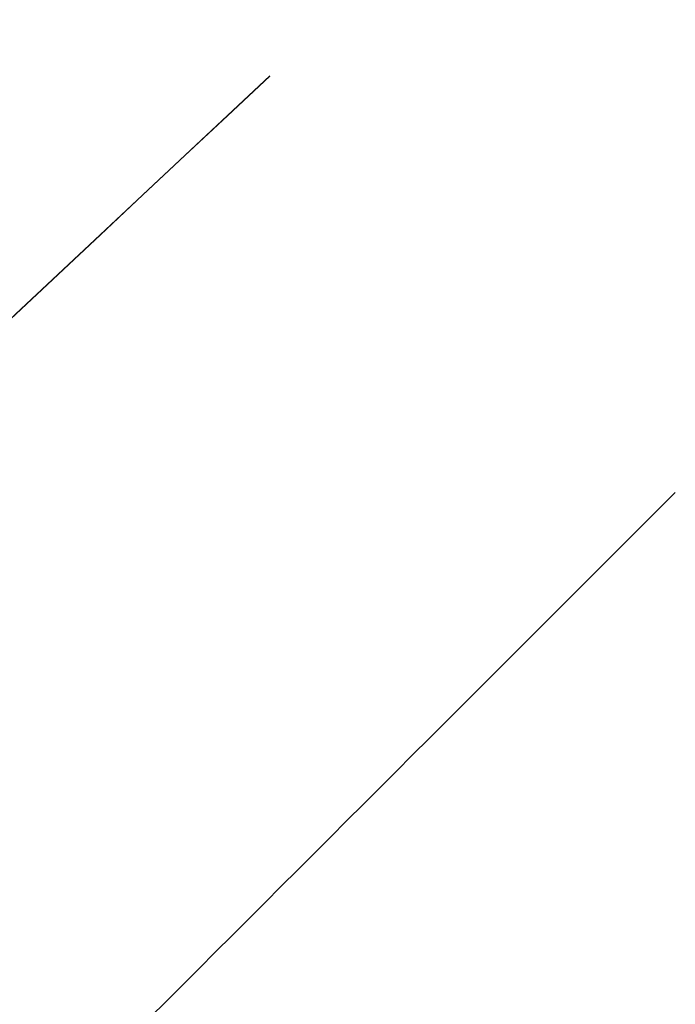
# Model space of a CAD drawing. Header units: millimetres. Extents: x -657 to 864, y -831 to 851.
# Tile 111 of 256: x -278.0959 to -278.0809, y -124.1563 to -124.1338. Entities that reach past the tile are written whole.
import ezdxf

# ---------------------------------------------------------------- set-up
doc = ezdxf.new("R2010")
doc.units = ezdxf.units.MM
doc.layers.add('Default', color=7, linetype='Continuous', true_color=0x000000)

msp = doc.modelspace()

# ---------------------------------------------------------------- linework, layer by layer
at = {"layer": 'Default'}
for points, degree in [([(-278.163764, -124.518081, -337.82873), (-277.971615, -124.325932, -337.82873), (-277.779466, -124.133782, -337.82873)], 2), ([(-278.090168, -124.135069, -335.393632), (-278.13149, -124.173781, -335.357675), (-278.172812, -124.212493, -335.321719), (-278.214133, -124.251204, -335.285762)], 3), ([(-278.214129, -124.2512, -335.285775), (-278.17281, -124.212491, -335.249821), (-278.131491, -124.173782, -335.213867), (-278.090172, -124.135073, -335.177912)], 3), ([(-278.0809, -124.144591, -337.006716), (-278.273049, -124.33674, -337.30563), (-278.465199, -124.52889, -337.604544)], 2), ([(-278.0809, -124.144591, -336.579913), (-278.0809, -124.144591, -336.669848), (-278.0809, -124.144591, -336.759782)], 2), ([(-278.0809, -124.144591, -336.183801), (-278.0809, -124.144591, -336.274036), (-278.0809, -124.144591, -336.364271)], 2), ([(-278.0809, -124.144591, -334.092301), (-278.0809, -124.144591, -334.238114), (-278.0809, -124.144591, -334.383927)], 2), ([(-278.0809, -124.144591, -335.78782), (-278.0809, -124.144591, -335.878038), (-278.0809, -124.144591, -335.968256)], 2), ([(-278.0809, -124.144591, -335.391764), (-278.0809, -124.144591, -335.481936), (-278.0809, -124.144591, -335.572109)], 2), ([(-278.0809, -124.144591, -334.995694), (-278.0809, -124.144591, -335.085869), (-278.0809, -124.144591, -335.176044)], 2), ([(-278.0809, -124.144591, -334.599633), (-278.0809, -124.144591, -334.689812), (-278.0809, -124.144591, -334.779991)], 2), ([(-278.0809, -124.144591, -336.975991), (-278.0809, -124.144591, -336.991353), (-278.0809, -124.144591, -337.006716)], 2)]:
    msp.add_open_spline(points, degree=degree, dxfattribs=at)

doc.saveas('drawing.dxf')
